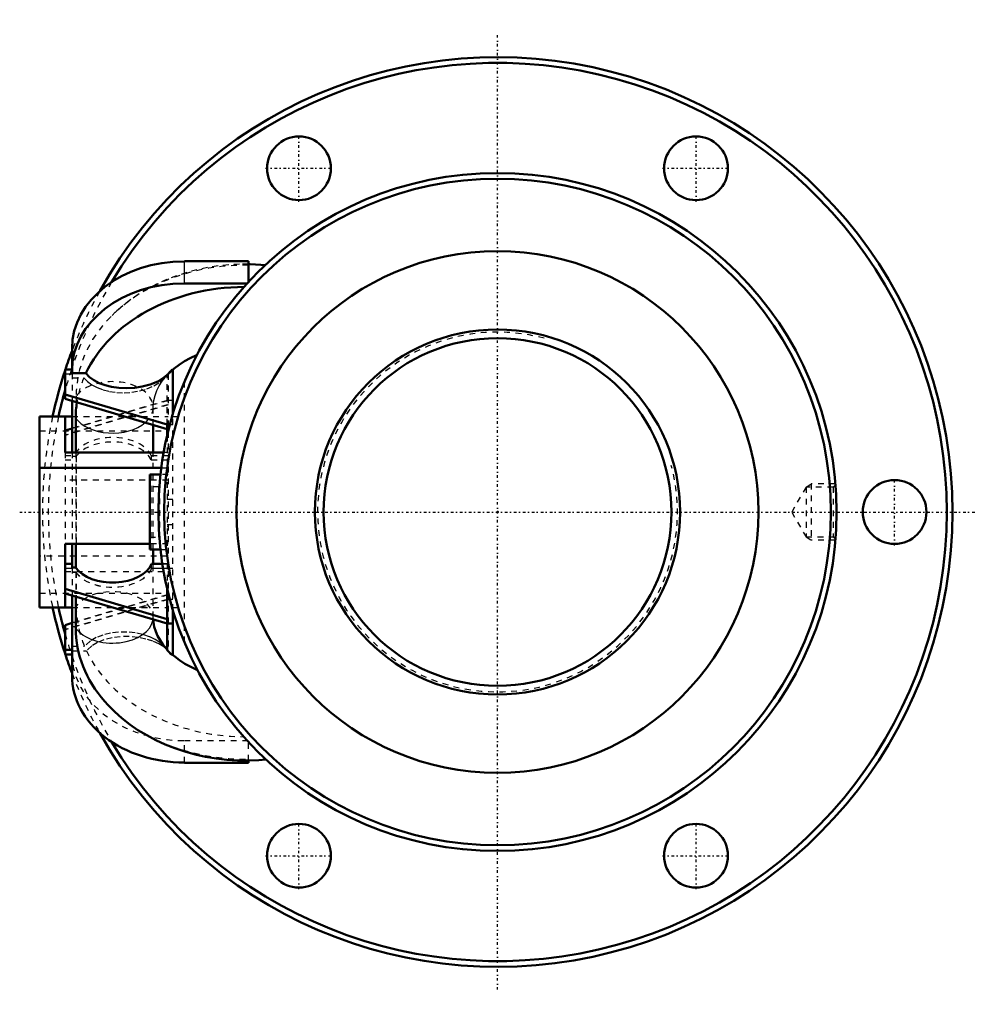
# Model space of a CAD drawing. Header units: millimetres. Extents: x -82 to 82, y -85 to 85.
import ezdxf

# ---------------------------------------------------------------- set-up
doc = ezdxf.new("R2010")
doc.units = ezdxf.units.MM
doc.linetypes.add('Center', pattern=[1.5, 0.45, -0.5, 0.05, -0.5])
doc.linetypes.add('Dashed', pattern=[2, 1, -1])
for name, color, linetype, lineweight in [('2d ConnectionPoints', 7, 'Continuous', 50), ('AM_0', 7, 'Continuous', 50), ('AM_4', 3, 'Continuous', 25), ('AM_5', 3, 'Continuous', 25), ('AM_7', 7, 'Center', 25), ('AM_9', 6, 'Dashed', 25)]:
    doc.layers.add(name, color=color, linetype=linetype, lineweight=lineweight)

# ---------------------------------------------------------------- blocks, each defined once
blk = doc.blocks.new('1_RR0100HBN6320_7_5N_0_in_HBN632075RRG2272LC00G200_2')
at = {"layer": 'AM_0'}
for p, q in [((-42.97, 43.26), (-54.01, 43.26)), ((-42.97, 39.7), (-42.97, 43.26)), ((-43.19, 39.45), (-54.01, 39.45)), ((-73.4, 23.95), (-73.4, 28.25)), ((-74.6, 24.59), (-74.6, 19.51)), ((-73.4, 24.59), (-74.6, 24.59)), ((-73.4, 23.95), (-71.01, 23.95)), ((-56, 16.92), (-56, 24.59)), ((-74.6, 20.28), (-57, 15.08)), ((-74.6, 19.51), (-57, 14.31)), ((-73.4, 19.15), (-73.4, 10.29)), ((-79, 16.46), (-73.4, 16.46)), ((-79, 16.46), (-79, -16.46)), ((-74.6, 10.29), (-74.6, 16.46)), ((-72.77, 16.22), (-72.77, 10.29)), ((-73.4, 14.42), (-74.6, 14.06)), ((-59.4, 10.29), (-59.4, 15.02)), ((-57, 15.08), (-57, 13.16)), ((-57, 15.08), (-56.52, 15.08)), ((-57.59, 10.29), (-74.6, 10.29)), ((-79, 7.63), (-58, 7.63)), ((-60, 6.5), (-60, -6.5)), ((-58.14, 6.5), (-60, 6.5)), ((-74.6, -5.49), (-74.6, -16.46)), ((-60, -5.49), (-74.6, -5.49)), ((-73.4, -5.49), (-73.4, -9.6)), ((-72.77, -5.49), (-72.77, -9.6)), ((-60, -6.5), (-58.14, -6.5)), ((-59.4, -8.97), (-59.4, -6.5)), ((-73.4, -8.97), (-74.6, -8.97)), ((-73.4, -9.6), (-72.77, -9.6)), ((-57.81, -8.97), (-59.66, -8.97)), ((-74.6, -13.27), (-57, -18.47)), ((-57, -13.16), (-57, -23.81)), ((-74.6, -14.05), (-57, -19.25)), ((-73.4, -14.4), (-73.4, -28.25)), ((-72.77, -14.59), (-72.77, -20.03)), ((-79, -16.46), (-73.4, -16.46)), ((-56, -16.92), (-56, -24.59)), ((-73.4, -19.15), (-74.6, -19.51)), ((-74.6, -19.51), (-74.6, -24.59)), ((-57, -19.26), (-56, -19.26)), ((-57, -23.81), (-57.34, -23.34)), ((-74.6, -23.81), (-73.4, -23.81)), ((-74.6, -24.59), (-73.4, -24.59)), ((-56.28, -24.59), (-56, -24.59)), ((-56.05, -24.64), (-56.11, -24.59)), ((-54.01, -43.26), (-42.97, -43.26)), ((-42.97, -43.26), (-42.97, -42.89))]:
    blk.add_line(p, q, dxfattribs=at)
for points in [[(-40.1, 42.6), (-40.8, 42.66), (-42.65, 42.75), (-42.97, 42.76)], [(-56.79, 23.82), (-56.55, 24.05), (-55.78, 24.75), (-54.93, 25.4), (-54, 26.01), (-52.99, 26.57), (-51.92, 27.08), (-51.81, 27.13)], [(-71.01, 23.95), (-70.37, 23.28), (-69.62, 22.73), (-68.72, 22.26), (-67.7, 21.87), (-66.57, 21.59), (-65.32, 21.41), (-64.02, 21.36), (-62.64, 21.43), (-61.27, 21.65), (-59.9, 22.02), (-58.62, 22.55), (-57.54, 23.19), (-56.77, 23.84)], [(-57.35, -23.33), (-57.72, -22.86), (-58.22, -22.12), (-58.63, -21.37), (-58.96, -20.61), (-59.2, -19.82), (-59.35, -19.01), (-59.39, -18.54)], [(-51.72, -27.29), (-51.84, -27.24), (-52.91, -26.74), (-53.91, -26.19), (-54.84, -25.59), (-55.69, -24.95), (-56.05, -24.64)], [(-67.76, -32.7), (-67.22, -33.3), (-66.04, -34.48), (-64.78, -35.6), (-63.44, -36.65), (-62.02, -37.63), (-60.52, -38.54), (-58.96, -39.37), (-57.34, -40.12), (-55.66, -40.78), (-53.94, -41.36), (-52.18, -41.84), (-50.39, -42.24), (-48.56, -42.54), (-46.72, -42.75), (-44.87, -42.87), (-43.01, -42.89), (-41.15, -42.81), (-39.97, -42.72)]]:
    blk.add_lwpolyline(points, dxfattribs=at)
for centre, radius in [((-34.25, 59.32), 5.5), ((34.25, 59.32), 5.5), ((0, 0), 58.5), ((0, 0), 57.5), ((0, 0), 45), ((68.5, 0), 5.5), ((-34.25, -59.32), 5.5), ((34.25, -59.32), 5.5)]:
    blk.add_circle(centre, radius, dxfattribs=at)
for radius, start, end in [(78.5, 209.0425, 150.9575), (77.5, 210.7998, 149.2002), (78.5, 159.2333, 161.7472), (78.5, 161.8637, 167.8963), (77.5, 164.2765, 167.7377), (78.5, 192.1037, 198.1363), (77.5, 192.2623, 195.7235), (78.5, 198.2528, 200.7667)]:
    blk.add_arc((0, 0), radius, start, end, dxfattribs=at)
for centre, major_axis, ratio, start_param, end_param in [((-54.01, 28.25), (-19.39, 0), 0.773619, 4.712389, 6.283185), ((-54.01, 24.45), (-19.39, 0), 0.773619, 4.712389, 6.283185), ((-43.52, 16.22), (29.25, 0), 0.773619, 1.578173, 2.793052), ((-43.52, 16.22), (29.25, 0), 0.773619, 3.022736, 3.141593), ((-66.4, -7.76), (-7, 0), 0.633651, 0.427158, 2.866716), ((-43.52, -20.03), (29.25, 0), 0.773619, 3.141593, 3.735311), ((-43.52, -16.86), (16.21, 0), 0.773619, 3.729669, 3.805904), ((-54.01, -28.25), (-19.39, 0), 0.773619, 6.283185, 7.853982)]:
    blk.add_ellipse(centre, major_axis=major_axis, ratio=ratio, start_param=start_param, end_param=end_param, dxfattribs=at)
at = {"layer": 'AM_4'}
blk.add_line((-54.01, 39.45), (-54.01, 43.26), dxfattribs=at)
for centre, end_param in [((-66.4, 18.06), 5.646189), ((-66.4, -18.19), 6.205981)]:
    blk.add_ellipse(centre, major_axis=(7, 0), ratio=0.633651, start_param=3.568751, end_param=end_param, dxfattribs=at)
at = {"layer": 'AM_5', "linetype": 'Dashed'}
for p, q in [((53.22, 4.28), (54.1, 4.86)), ((58.3, 4.86), (54.1, 4.86)), ((54.1, 4.86), (54.1, -4.86)), ((53.22, -4.28), (54.1, -4.86)), ((58.3, -4.86), (54.1, -4.86))]:
    blk.add_line(p, q, dxfattribs=at)
at = {"layer": 'AM_7'}
for p, q in [((0, -82.43), (0, 82.42)), ((-34.25, 53.55), (-34.25, 65.1)), ((34.25, 53.55), (34.25, 65.1)), ((-40.02, 59.32), (-28.48, 59.32)), ((28.48, 59.32), (40.03, 59.32)), ((68.5, -5.78), (68.5, 5.78)), ((-82.43, 0), (82.42, 0)), ((-34.25, -65.1), (-34.25, -53.55)), ((34.25, -65.1), (34.25, -53.55)), ((-40.02, -59.32), (-28.48, -59.32)), ((28.48, -59.32), (40.03, -59.32))]:
    blk.add_line(p, q, dxfattribs=at)
at = {"layer": 'AM_9'}
for p, q in [((-73.4, 23.81), (-74.6, 23.81)), ((-73.4, 23.95), (-73.4, 19.15)), ((-56.8, 23.81), (-56.93, 23.81)), ((-56.8, 23.81), (-56.8, -23.81)), ((-56, 24.59), (-56.2, 24.59)), ((-73.4, 23.18), (-71.36, 23.18)), ((-57, 15.08), (-57, 23.69)), ((-54, -22.5), (-54, 22.5)), ((-74.6, 20.34), (-56.8, 15.08)), ((-74.6, 19.57), (-56.8, 14.31)), ((-56.8, 19.26), (-74.6, 14)), ((-57, 19.26), (-73.4, 14.42)), ((-72.68, 20.03), (-72.68, 10.39)), ((-56, 19.26), (-57, 19.26)), ((-56.8, 18.49), (-74.6, 13.23)), ((-57, 18.49), (-74.6, 13.29)), ((-59.4, 15.02), (-59.4, 18.06)), ((-73.4, 16.46), (-56.8, 16.46)), ((-56, -16.92), (-56, 16.92)), ((-56, 16.46), (-54, 16.46)), ((-79, 14.02), (-56.8, 14.02)), ((-56.52, 15.08), (-56, 15.08)), ((-57, 13.16), (-57, -13.16)), ((-74.6, 10.29), (-74.6, -5.49)), ((-73.4, 10.39), (-72.68, 10.39)), ((-73.4, 10.29), (-73.4, -5.49)), ((-72.77, 10.29), (-72.77, -5.49)), ((-59.4, -6.5), (-59.4, 10.29)), ((-57, 10.29), (-57.59, 10.29)), ((-74.6, 9.76), (-73.4, 9.76)), ((-74.6, 8.98), (-73.4, 8.98)), ((-73.4, 9.62), (-72.68, 9.62)), ((-72.68, 9.62), (-72.68, -16.22)), ((-59.72, 9.76), (-56, 9.76)), ((-59.72, 9.76), (-59.72, 8.98)), ((-59.72, 8.98), (-56.8, 8.98)), ((-58, 7.63), (-57, 7.63)), ((-56.8, 5.49), (-74.6, 5.49)), ((-59.8, 6.5), (-59.8, -6.5)), ((-56.8, 6.5), (-58.14, 6.5)), ((-58.3, 4.33), (-60, 4.33)), ((-58.5, 4.33), (-58.5, -4.33)), ((-58.3, 4.33), (-58.3, -4.33)), ((53.22, 4.28), (50.75, 0)), ((57.92, 4.28), (53.22, 4.28)), ((53.22, 4.28), (53.22, -4.28)), ((58.31, 4.67), (57.92, 4.28)), ((57.92, 4.28), (57.92, -4.28)), ((-56, 2.17), (-57, 2.17)), ((50.75, 0), (53.22, -4.28)), ((-57, -2.17), (-56, -2.17)), ((-57, -2.45), (-56.8, -2.45)), ((-60, -4.33), (-58.3, -4.33)), ((53.22, -4.28), (57.92, -4.28)), ((57.92, -4.28), (58.3, -4.67)), ((-56.8, -5.49), (-60, -5.49)), ((-58.14, -6.5), (-56.8, -6.5)), ((-56.8, -5.42), (-57, -5.42)), ((-56.8, -7.63), (-79, -7.63)), ((-73.4, -8.98), (-74.6, -8.98)), ((-73.4, -9.74), (-74.6, -9.74)), ((-73.4, -9.76), (-74.6, -9.76)), ((-73.4, -9.6), (-73.4, -14.4)), ((-72.77, -9.62), (-73.4, -9.62)), ((-72.77, -9.6), (-72.77, -9.62)), ((-59.66, -9.76), (-59.66, -8.97)), ((-56.8, -8.98), (-59.66, -8.98)), ((-57, -9.74), (-59.66, -9.74)), ((-56, -9.76), (-59.66, -9.76)), ((-59.4, -18.19), (-59.4, -8.97)), ((-57, -8.97), (-57.81, -8.97)), ((-74.6, -10.29), (-56.8, -10.29)), ((-73.4, -10.37), (-72.77, -10.37)), ((-72.77, -10.39), (-73.4, -10.39)), ((-72.77, -10.37), (-72.77, -14.59)), ((-74.6, -13.23), (-56.8, -18.49)), ((-79, -14.02), (-57, -14.02)), ((-74.6, -14), (-56.8, -19.26)), ((-56.8, -14.31), (-74.6, -19.57)), ((-56.8, -15.08), (-74.6, -20.34)), ((-57, -15.08), (-74.6, -20.28)), ((-57, -14.31), (-73.4, -19.15)), ((-56, -15.08), (-57, -15.08)), ((-73.4, -16.46), (-57, -16.46)), ((-56, -16.46), (-54, -16.46)), ((-59.39, -18.54), (-59.4, -18.19)), ((-73.4, -23.18), (-71.26, -23.18)), ((-73.4, -23.95), (-70.91, -23.95)), ((-57, -23.81), (-56.8, -23.81)), ((-56.28, -24.59), (-56.77, -23.96)), ((-54.01, -39.45), (-43.19, -39.45)), ((-54.01, -43.26), (-54.01, -39.45)), ((-42.97, -42.89), (-42.97, -39.7))]:
    blk.add_line(p, q, dxfattribs=at)
for points in [[(-42.97, 42.76), (-44.51, 42.75), (-46.37, 42.65), (-48.21, 42.46), (-50.04, 42.18), (-51.85, 41.8), (-53.62, 41.32), (-55.36, 40.76), (-57.06, 40.11), (-58.7, 39.37), (-60.29, 38.55), (-61.81, 37.64), (-63.26, 36.65), (-64.64, 35.59), (-65.93, 34.46), (-66.47, 33.94)], [(-56.77, 23.84), (-56.64, 23.98), (-56.2, 24.59)], [(-71.36, 23.18), (-70.71, 22.5), (-69.96, 21.95), (-69.06, 21.47), (-68.04, 21.09), (-66.92, 20.8), (-65.69, 20.63), (-64.41, 20.58), (-63.08, 20.67), (-61.76, 20.89), (-60.47, 21.25), (-59.26, 21.76), (-58.25, 22.38), (-57.41, 23.13), (-57.34, 23.21)], [(-59.4, 18.06), (-59.39, 18.38), (-59.29, 19.26), (-59.08, 20.12), (-58.76, 20.97), (-58.35, 21.79), (-57.84, 22.57), (-57.34, 23.21)], [(-57.34, -23.34), (-57.52, -23.14), (-58.24, -22.51), (-59.08, -21.98), (-60.06, -21.53), (-61.24, -21.14), (-62.53, -20.87), (-63.93, -20.72), (-65.4, -20.74), (-66.76, -20.9), (-68.1, -21.23), (-69.21, -21.66), (-70.2, -22.23), (-71.26, -23.18)], [(-57.08, -23.67), (-57.58, -23.29), (-58.44, -22.76), (-59.44, -22.31), (-60.68, -21.92), (-62.04, -21.64), (-63.52, -21.49), (-65.07, -21.52), (-66.5, -21.7), (-67.89, -22.06), (-69.01, -22.52), (-70.01, -23.12), (-70.91, -23.95)], [(-56.77, -23.96), (-56.82, -23.91), (-57.08, -23.67)], [(-56.11, -24.59), (-56.45, -24.28), (-56.78, -23.95)]]:
    blk.add_lwpolyline(points, dxfattribs=at)
for radius, start, end in [(77.5, 149.2002, 161.2797), (78.5, 150.9575, 159.2333), (77.5, 161.5032, 164.2765), (78.5, 167.8963, 192.1037), (77.5, 167.7377, 192.2623), (77.5, 195.7235, 198.4968), (77.5, 198.7203, 210.7998), (78.5, 200.7667, 209.0425)]:
    blk.add_arc((0, 0), radius, start, end, dxfattribs=at)
for centre, major_axis, ratio, start_param, end_param in [((-43.52, 20.03), (29.16, 0), 0.773619, 1.552089, 2.49339), ((-43.52, 20.03), (29.16, 0), 0.773619, 2.49339, 3.141593), ((-43.52, 16.86), (16.15, 0), 0.773619, -3.808799, -3.724107), ((-66.4, 18.06), (7, 0), 0.633651, 5.646189, 8.965995), ((-43.52, 16.22), (29.25, 0), 0.773619, 2.829192, 3.022736), ((-66.4, 8.43), (-7, 0), 0.633651, 3.446285, 5.824402), ((-66.4, 7.65), (-7, 0), 0.633651, 3.446285, 5.824402), ((-66.4, -7.78), (7, 0), 0.633651, 3.568751, 6.008308), ((-66.4, -8.54), (-7, 0), 0.633651, 0.427158, 2.866716), ((-66.4, -8.55), (7, 0), 0.633651, 3.568751, 6.008308), ((-66.4, -18.19), (7, 0), 0.633651, 6.205981, 8.965995), ((-43.52, -16.22), (29.16, 0), 0.773619, 3.141593, 3.455044), ((-54.01, -24.45), (-19.39, 0), 0.773619, 0, 1.570796), ((-43.52, -16.22), (29.16, 0), 0.773619, 3.491316, 4.702743), ((-43.52, -20.03), (29.25, 0), 0.773619, 3.735311, 3.80964), ((-43.52, -20.03), (29.25, 0), 0.773619, 3.815802, 4.731035)]:
    blk.add_ellipse(centre, major_axis=major_axis, ratio=ratio, start_param=start_param, end_param=end_param, dxfattribs=at)
blk = doc.blocks.new('2_RR0100HBN6320_7_50S_0_in_HBN632075RRG2272LC00G200_2')
at = {"layer": 'AM_0'}
for radius in [31.5, 30]:
    blk.add_circle((0, 0), radius, dxfattribs=at)
at = {"layer": 'AM_5', "linetype": 'Dashed'}
blk.add_arc((0, 0), 31.04, 75, 15, dxfattribs=at)

msp = doc.modelspace()

# ---------------------------------------------------------------- linework, layer by layer
at = {"layer": '2d ConnectionPoints'}
msp.add_point((0, 0), dxfattribs=at)
msp.add_point((0, 0), dxfattribs=at)

# ---------------------------------------------------------------- block references
for name in ['1_RR0100HBN6320_7_5N_0_in_HBN632075RRG2272LC00G200_2', '2_RR0100HBN6320_7_50S_0_in_HBN632075RRG2272LC00G200_2']:
    msp.add_blockref(name, (0, 0))

doc.saveas('drawing.dxf')
